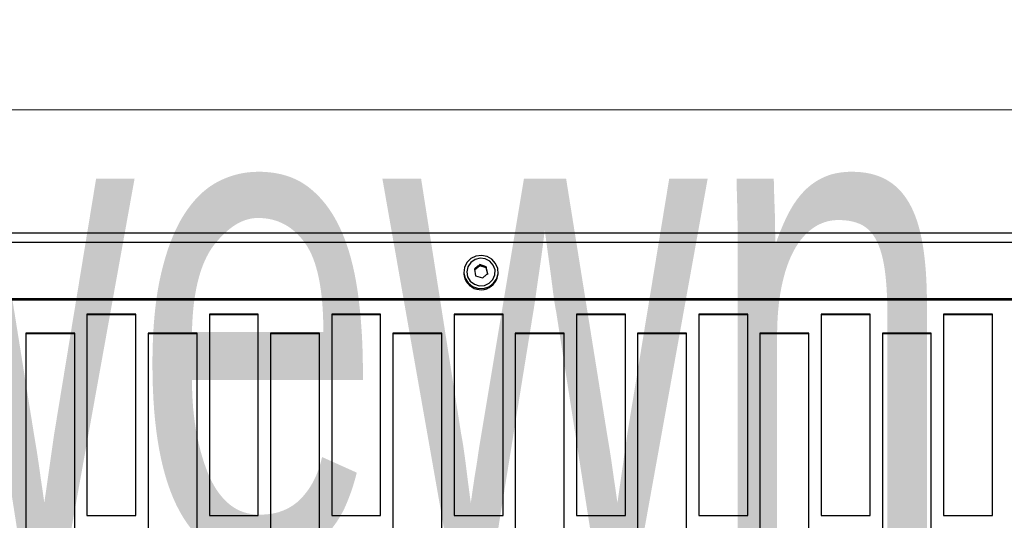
# Model space of a CAD drawing. Header units: millimetres. Extents: x -37728 to 44100, y 631619 to 691915.
# Tile 238 of 256: x 23223 to 23424, y 657078 to 657180. Entities that reach past the tile are written whole.
import ezdxf
from ezdxf import colors
from ezdxf.entities.mleader import LeaderData, LeaderLine
from ezdxf.math import Vec2, Vec3

# ---------------------------------------------------------------- set-up
doc = ezdxf.new("R2010")
doc.units = ezdxf.units.MM
for name, color, linetype in [('_XREF', 7, 'Continuous'), ('Sonniger opisy', 255, 'Continuous'), ('Średnice', 7, 'Continuous')]:
    doc.layers.add(name, color=color, linetype=linetype)
doc.layers.add('I-FURN', color=252, linetype='Continuous', lineweight=5)
doc.layers.add('I-FURN-IDEN', color=252, linetype='Continuous', lineweight=5)
doc.styles.add('Arial Narrow_1', font='ARIALN.TTF', dxfattribs={"width": 0.8, "height": 10})
doc.styles.add('TABELKA', font='tahoma.ttf', dxfattribs={"width": 0.8})

# ---------------------------------------------------------------- blocks, each defined once
blk = doc.blocks.new('G200E poziom')
at = {"color": 7, "linetype": 'Continuous'}
for p, q in [((23913.637, 12692.921), (23913.637, 12687.228)), ((23914.637, 12687.228), (23914.637, 12692.921)), ((23916.137, 12692.921), (23916.137, 12687.228)), ((23917.137, 12687.228), (23917.137, 12692.921)), ((23918.637, 12692.921), (23918.637, 12687.228)), ((23919.637, 12687.228), (23919.637, 12692.921)), ((23921.137, 12692.921), (23921.137, 12687.228)), ((23922.137, 12687.228), (23922.137, 12692.921)), ((23923.637, 12692.921), (23923.637, 12687.228)), ((23924.637, 12687.228), (23924.637, 12692.921)), ((23926.137, 12692.921), (23926.137, 12687.228)), ((23927.137, 12687.228), (23927.137, 12692.921)), ((23928.637, 12692.921), (23928.637, 12687.228)), ((23929.637, 12687.228), (23929.637, 12692.921)), ((23931.137, 12692.921), (23931.137, 12687.228)), ((23932.137, 12687.228), (23932.137, 12692.921)), ((23912.387, 12690.95), (23912.387, 12686.837)), ((23913.387, 12690.95), (23912.387, 12690.95)), ((23913.387, 12686.837), (23913.387, 12690.95)), ((23914.887, 12690.95), (23914.887, 12686.837)), ((23915.887, 12690.95), (23914.887, 12690.95)), ((23915.887, 12686.837), (23915.887, 12690.95)), ((23917.387, 12690.95), (23917.387, 12686.837)), ((23918.387, 12690.95), (23917.387, 12690.95)), ((23918.387, 12686.837), (23918.387, 12690.95)), ((23919.887, 12690.95), (23919.887, 12686.837)), ((23920.887, 12690.95), (23919.887, 12690.95)), ((23920.887, 12686.837), (23920.887, 12690.95)), ((23922.387, 12690.95), (23922.387, 12686.837)), ((23923.387, 12690.95), (23922.387, 12690.95)), ((23923.387, 12686.837), (23923.387, 12690.95)), ((23924.887, 12690.95), (23924.887, 12686.837)), ((23925.887, 12690.95), (23924.887, 12690.95)), ((23925.887, 12686.837), (23925.887, 12690.95)), ((23927.387, 12690.95), (23927.387, 12686.837)), ((23928.387, 12690.95), (23927.387, 12690.95)), ((23928.387, 12686.837), (23928.387, 12690.95)), ((23929.887, 12690.95), (23929.887, 12686.837)), ((23930.887, 12690.95), (23929.887, 12690.95)), ((23930.887, 12686.837), (23930.887, 12690.95)), ((23913.637, 12687.242), (23914.637, 12687.242)), ((23916.137, 12687.242), (23917.137, 12687.242)), ((23918.637, 12687.242), (23919.637, 12687.242)), ((23921.137, 12687.242), (23922.137, 12687.242)), ((23923.637, 12687.242), (23924.637, 12687.242)), ((23926.137, 12687.242), (23927.137, 12687.242)), ((23928.637, 12687.242), (23929.637, 12687.242)), ((23931.137, 12687.242), (23932.137, 12687.242)), ((23913.637, 12687.228), (23914.637, 12687.228)), ((23916.137, 12687.228), (23917.137, 12687.228)), ((23918.637, 12687.228), (23919.637, 12687.228)), ((23921.137, 12687.228), (23922.137, 12687.228)), ((23923.637, 12687.228), (23924.637, 12687.228)), ((23926.137, 12687.228), (23927.137, 12687.228)), ((23928.637, 12687.228), (23929.637, 12687.228)), ((23931.137, 12687.228), (23932.137, 12687.228)), ((23912.387, 12686.852), (23913.387, 12686.852)), ((23912.387, 12686.837), (23913.387, 12686.837)), ((23914.887, 12686.852), (23915.887, 12686.852)), ((23914.887, 12686.837), (23915.887, 12686.837)), ((23917.387, 12686.852), (23918.387, 12686.852)), ((23917.387, 12686.837), (23918.387, 12686.837)), ((23919.887, 12686.852), (23920.887, 12686.852)), ((23919.887, 12686.837), (23920.887, 12686.837)), ((23922.387, 12686.852), (23923.387, 12686.852)), ((23922.387, 12686.837), (23923.387, 12686.837)), ((23924.887, 12686.852), (23925.887, 12686.852)), ((23924.887, 12686.837), (23925.887, 12686.837)), ((23927.387, 12686.852), (23928.387, 12686.852)), ((23927.387, 12686.837), (23928.387, 12686.837)), ((23929.887, 12686.852), (23930.887, 12686.852)), ((23929.887, 12686.837), (23930.887, 12686.837)), ((23833.537, 12686.551), (24033.737, 12686.551)), ((23833.537, 12686.527), (24033.737, 12686.527)), ((23922.7, 12686.03), (23922.728, 12685.893)), ((23922.946, 12686.054), (23922.809, 12686.099)), ((23922.973, 12685.917), (23922.946, 12686.054)), ((23922.487, 12685.996), (23922.487, 12685.977)), ((23922.7, 12686.008), (23922.728, 12685.871)), ((23922.728, 12685.871), (23922.728, 12685.893)), ((23922.728, 12685.893), (23922.864, 12685.848)), ((23922.728, 12685.871), (23922.864, 12685.825)), ((23922.864, 12685.848), (23922.973, 12685.939)), ((23922.864, 12685.825), (23922.864, 12685.848)), ((23923.187, 12685.977), (23923.187, 12685.996)), ((23833.537, 12685.371), (24033.737, 12685.371)), ((23833.537, 12685.181), (24033.737, 12685.181))]:
    blk.add_line(p, q, dxfattribs=at)
for points in [[(23923.101, 12686.199), (23923.012, 12686.27), (23922.905, 12686.309), (23922.789, 12686.312), (23922.679, 12686.279), (23922.586, 12686.214), (23922.521, 12686.122), (23922.489, 12686.015), (23922.495, 12685.904), (23922.538, 12685.8), (23922.614, 12685.716), (23922.713, 12685.66), (23922.826, 12685.639), (23922.94, 12685.654), (23923.043, 12685.704), (23923.124, 12685.783), (23923.173, 12685.884), (23923.186, 12685.995), (23923.161, 12686.104), (23923.101, 12686.199)], [(23923.056, 12686.161), (23922.972, 12686.225), (23922.871, 12686.256), (23922.764, 12686.249), (23922.668, 12686.205), (23922.594, 12686.131), (23922.553, 12686.035), (23922.55, 12685.932), (23922.586, 12685.835), (23922.656, 12685.758), (23922.75, 12685.709), (23922.856, 12685.697), (23922.959, 12685.723), (23923.046, 12685.783), (23923.104, 12685.869), (23923.127, 12685.97), (23923.11, 12686.072), (23923.056, 12686.161)]]:
    blk.add_lwpolyline(points, dxfattribs=at)
for centre, radius, start, end in [((23922.838, 12685.987), 0.351, 41.3447, 178.325), ((23922.855, 12685.997), 0.331, 0.0778, 42.1063)]:
    blk.add_arc(centre, radius, start, end, dxfattribs=at)
for points, knots in [([(23922.809, 12686.099), (23922.791, 12686.084), (23922.755, 12686.052), (23922.718, 12686.023), (23922.7, 12686.008)], [0, 0, 0, 0, 0.500001, 1, 1, 1, 1]), ([(23922.864, 12685.825), (23922.882, 12685.84), (23922.919, 12685.869), (23922.955, 12685.901), (23922.973, 12685.917)], [0, 0, 0, 0, 0.499995, 1, 1, 1, 1])]:
    blk.add_open_spline(points, degree=3, knots=knots, dxfattribs=at)
blk = doc.blocks.new('A$Cb58f729f')
at = {"layer": 'Sonniger opisy', "color": 0, "transparency": 33554687}
blk.add_blockref('G200E poziom', (-24049.891, -12688.774), dxfattribs=at)
blk = doc.blocks.new('Wycieraczka wew1 - Wycieraczka wew 2-9214828-__-00_00 Przyziemie PB')
at = {"layer": 'I-FURN', "color": 252}
blk.add_line((-70, -20), (70, -20), dxfattribs=at)
blk = doc.blocks.new('A$C4e31ac75')
at = {"layer": 'I-FURN'}
blk.add_blockref('Wycieraczka wew1 - Wycieraczka wew 2-9214828-__-00_00 Przyziemie PB', (-597.95, 208.073), dxfattribs=at)
at = {"layer": 'I-FURN-IDEN', "insert": (-655.387, 188.988), "char_height": 10, "width": 94.59912, "attachment_point": 1, "style": 'Arial Narrow_1'}
blk.add_mtext('wycieraczka wewn', dxfattribs=at)

msp = doc.modelspace()

# ---------------------------------------------------------------- block references
at = {"layer": '_XREF', "xscale": 10, "yscale": 10, "zscale": 10}
msp.add_blockref('A$C4e31ac75', (29209.47, 655281.12), dxfattribs=at)

# ---------------------------------------------------------------- next in the draw order: block references
at = {"xscale": 10, "yscale": 10, "zscale": 10, "rotation": 180}
msp.add_blockref('A$Cb58f729f', (22046.71, 657100.76), dxfattribs=at)

# ---------------------------------------------------------------- next in the draw order: leaders
at = {"layer": 'Średnice', "color": 0}
ml = msp.add_multileader_mtext('Standard', dxfattribs=at)
ml.set_content('KURTYNA \\PZasilanie: 230V/50Hz\\PMoc: 0,3kW\\PWaga: 25 kg', style='TABELKA')
ml.set_leader_properties(color=256)
ml.build(insert=Vec2(0, 0))
ml.multileader.update_dxf_attribs({"has_dogleg": 0, "text_left_attachment_type": 6, "text_right_attachment_type": 6, "dogleg_length": 9.92, "arrow_head_size": 82.68})
ctx = ml.context
ctx.base_point, ctx.char_height, ctx.arrow_head_size, ctx.landing_gap_size, ctx.plane_origin = Vec3(23678.6, 658496.52), 99.2126, 82.68, 33.07, Vec3(25690.43, 647925.9)
ctx.left_attachment, ctx.right_attachment = 6, 6
notes = []
notes.append((ctx, [(0, (1, 1, 0), (23668.68, 658496.52), (1, 0), 9.92, [(0, [(23014.06, 657014.05)], 0, [])])]))
ctx.mtext.insert, ctx.mtext.rotation, ctx.mtext.width, ctx.mtext.defined_height, ctx.mtext.flow_direction = Vec3(23711.67, 658623.92), 6.283185, 19315.0898, 367.95, 5
for ctx, leaders in notes:
    for number, flags, end, landing, length, lines in leaders:
        leader = LeaderData()
        leader.index, (leader.has_last_leader_line, leader.has_dogleg_vector, leader.attachment_direction) = number, flags
        leader.last_leader_point, leader.dogleg_vector, leader.dogleg_length = Vec3(end), Vec3(landing), length
        for number, points, colour, breaks in lines:
            line = LeaderLine()
            line.index, line.vertices, line.color, line.breaks = number, Vec3.list(points), colors.encode_raw_color(colour), breaks
            leader.lines.append(line)
        ctx.leaders.append(leader)

doc.saveas('drawing.dxf')
